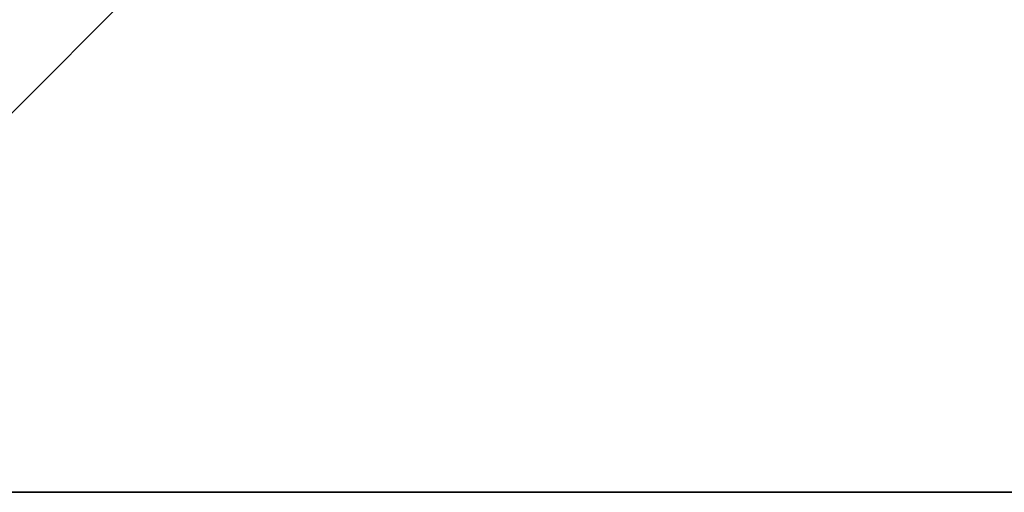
# Model space of a CAD drawing. Header units: inches. Extents: x -40 to 106, y -93 to 53.
# Tile 44 of 256: x -24.325 to -24.044, y -90.399 to -90.264. Entities that reach past the tile are written whole.
import ezdxf

# ---------------------------------------------------------------- set-up
doc = ezdxf.new("R2010")
doc.units = ezdxf.units.IN
doc.header["$MEASUREMENT"] = 0
doc.layers.add('A-FURN', color=7, linetype='Continuous')
doc.layers.add('CET color Black', color=7, linetype='Continuous', true_color=0x040000)

# ---------------------------------------------------------------- blocks, each defined once
blk = doc.blocks.new('*C42')
at = {"layer": 'CET color Black', "linetype": 'Continuous'}
mesh = blk.add_polyface(dxfattribs=at)
corners = [(-31, 0.75, 19), (-33.5, 0.75, 19), (-33.5, 0.75, 22.93838), (-31, 0.75, 22.93838), (-33.5, -1.75, 19), (-33.5, -1.75, 22.93838), (-31, -1.75, 19), (-31, -1.75, 22.93838)]
mesh.append_faces([[corners[k] for k in face] for face in [(0, 2, 3, 0), (1, 5, 2, 1), (1, 6, 4, 1), (5, 3, 2, 5), (4, 7, 5, 4), (6, 3, 7, 6)]], dxfattribs={"vtx0": -1, "vtx3": -1})
mesh.append_faces([[corners[k] for k in face] for face in [(0, 1, 2, 0), (1, 4, 5, 1), (1, 0, 6, 1), (5, 7, 3, 5), (4, 6, 7, 4), (6, 0, 3, 6)]], dxfattribs={"vtx2": -1})
blk = doc.blocks.new('*C40')
at = {"layer": 'A-FURN', "linetype": 'Continuous', "rotation": 89.99999998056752}
blk.add_blockref('*C42', (-23.68504, -56.89896, 0), dxfattribs=at)

msp = doc.modelspace()

# ---------------------------------------------------------------- block references
at = {"layer": 'A-FURN', "linetype": 'Continuous'}
msp.add_blockref('*C40', (0, 0), dxfattribs=at)

doc.saveas('drawing.dxf')
